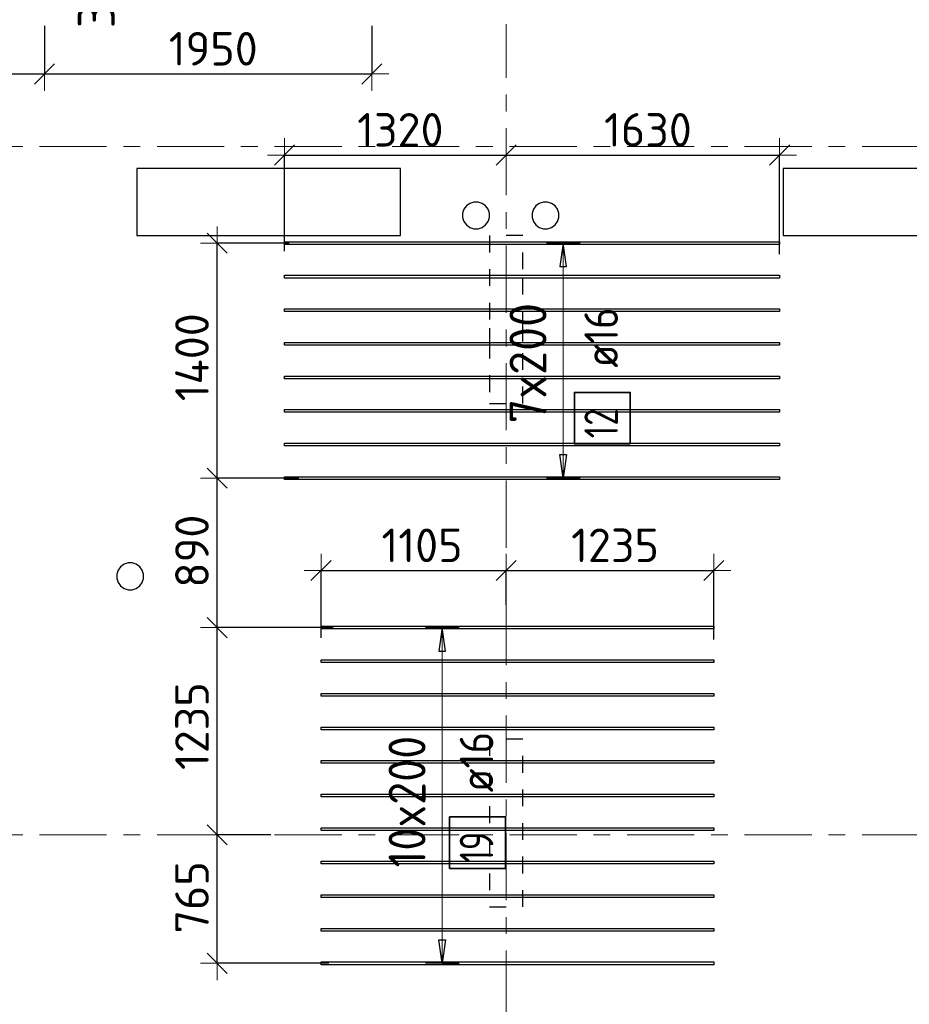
# Model space of a CAD drawing. Header units: metres. Extents: x -38 to 98, y -15 to 21.
# Tile 30 of 147: x 38.55 to 43.85, y 2.29 to 8.16. Entities that reach past the tile are written whole.
import ezdxf

# ---------------------------------------------------------------- set-up
doc = ezdxf.new("R2010")
doc.units = ezdxf.units.M
doc.header["$PDMODE"] = 65
for name, pattern in [('______11', [0.5, 0.4, -0.05, 0, -0.05]), ('______2', [0.0405, 0.03, -0.0105]), ('______5', [1.1, 0.8, -0.1, 0.1, -0.1])]:
    doc.linetypes.add(name, pattern=pattern)
for name, color, linetype, lineweight in [('XR$1$Осевая линия (1)', 7, '______5', 13), ('XR$4$Перекрытие (1)', 7, 'Continuous', 35), ('XR$4$Размерная линия (1)', 7, 'Continuous', 13)]:
    doc.layers.add(name, color=color, linetype=linetype, lineweight=lineweight)
doc.layers.add('XR$4$Арм.стержн.Доп. Арм верхн.зоны Х', color=7, linetype='Continuous', lineweight=35, true_color=0x8c8cff)
doc.layers.add('XR$6$Стена_ бетон несущ.', color=7, linetype='Continuous', lineweight=70, true_color=0xb4b496)
doc.styles.add('ISOCPEUR', font='txt')
doc.dimstyles.new('DIMSTYLE_3', dxfattribs={"dimtxt": 0.2, "dimasz": 0.2, "dimexe": 0, "dimexo": 0, "dimgap": 0.1, "dimtad": 2, "dimdec": 0, "dimlfac": 1000, "dimrnd": 5, "dimzin": 12, "dimdsep": 46, "dimtxsty": 'ISOCPEUR', "dimblk1": 'ALL_ML_STRICH', "dimblk2": 'ALL_ML_STRICH', "dimsah": 1, "dimcen": 0, "dimclrd": 7, "dimclre": 256, "dimclrt": 7, "dimadec": 0, "dimazin": 0, "dimtfac": 1, "dimtdec": 0, "dimtix": 1, "dimtmove": 2, "dimatfit": 3, "dimfxl": 0, "dimtzin": 0, "dimlwd": 0, "dimlwe": -3, "dimarcsym": 0})

# ---------------------------------------------------------------- blocks, each defined once
blk = doc.blocks.new('ALL_ML_STRICH')
at = {"color": 0, "linetype": 'ByBlock', "lineweight": -2}
for p, q in [((-0.3, -0.3), (0.3, 0.3)), ((0, -0.5), (0, 0.5)), ((-1, 0), (0.5, 0))]:
    blk.add_line(p, q, dxfattribs=at)
blk = doc.blocks.new('*D419')
at = {"layer": 'DEFPOINTS', "color": 7, "linetype": 'Continuous', "lineweight": 13, "transparency": 33554687}
for p in [(40.3472, 4.8746), (41.45, 4.6508), (40.3472, 4.4528)]:
    blk.add_point(p, dxfattribs=at)
at = {"layer": 'XR$4$Размерная линия (1)', "color": 9, "linetype": 'Continuous', "lineweight": -2, "true_color": 0xc7c7c7, "transparency": 33554687}
for p, q in [((40.3472, 4.4728), (40.3472, 4.8746)), ((41.45, 4.6708), (41.45, 4.8746))]:
    blk.add_line(p, q, dxfattribs=at)
at = {"layer": 'XR$4$Размерная линия (1)', "color": 7, "linetype": 'Continuous', "lineweight": -2, "transparency": 33554687}
blk.add_line((40.3472, 4.8746), (41.45, 4.8746), dxfattribs=at)
at = {"layer": 'XR$4$Размерная линия (1)', "color": 7, "linetype": 'Continuous', "lineweight": 13, "transparency": 33554687, "xscale": 0.2, "yscale": 0.2, "zscale": 0.2, "rotation": 180}
blk.add_blockref('ALL_ML_STRICH', (40.3472, 4.8746), dxfattribs=at)
at = {"layer": 'XR$4$Размерная линия (1)', "color": 7, "linetype": 'Continuous', "lineweight": 13, "transparency": 33554687, "xscale": 0.2, "yscale": 0.2, "zscale": 0.2}
blk.add_blockref('ALL_ML_STRICH', (41.45, 4.8746), dxfattribs=at)
at = {"layer": 'XR$4$Размерная линия (1)', "color": 7, "linetype": 'Continuous', "lineweight": 13, "transparency": 33554687, "insert": (40.9486, 5.0246), "char_height": 0.2, "width": 0.8, "attachment_point": 5, "style": 'ISOCPEUR'}
blk.add_mtext('\\A1;{1105}', dxfattribs=at)
blk = doc.blocks.new('*D420')
at = {"layer": 'DEFPOINTS', "color": 7, "linetype": 'Continuous', "lineweight": 13, "transparency": 33554687}
for p in [(41.45, 4.8746), (41.45, 4.6508), (42.6872, 4.4442)]:
    blk.add_point(p, dxfattribs=at)
at = {"layer": 'XR$4$Размерная линия (1)', "color": 9, "linetype": 'Continuous', "lineweight": -2, "true_color": 0xc7c7c7, "transparency": 33554687}
for p, q in [((41.45, 4.6708), (41.45, 4.8746)), ((42.6872, 4.4642), (42.6872, 4.8746))]:
    blk.add_line(p, q, dxfattribs=at)
at = {"layer": 'XR$4$Размерная линия (1)', "color": 7, "linetype": 'Continuous', "lineweight": -2, "transparency": 33554687}
blk.add_line((41.45, 4.8746), (42.6872, 4.8746), dxfattribs=at)
at = {"layer": 'XR$4$Размерная линия (1)', "color": 7, "linetype": 'Continuous', "lineweight": 13, "transparency": 33554687, "xscale": 0.2, "yscale": 0.2, "zscale": 0.2, "rotation": 180}
blk.add_blockref('ALL_ML_STRICH', (41.45, 4.8746), dxfattribs=at)
at = {"layer": 'XR$4$Размерная линия (1)', "color": 7, "linetype": 'Continuous', "lineweight": 13, "transparency": 33554687, "xscale": 0.2, "yscale": 0.2, "zscale": 0.2}
blk.add_blockref('ALL_ML_STRICH', (42.6872, 4.8746), dxfattribs=at)
at = {"layer": 'XR$4$Размерная линия (1)', "color": 7, "linetype": 'Continuous', "lineweight": 13, "transparency": 33554687, "insert": (42.0986, 5.0246), "char_height": 0.2, "width": 0.8, "attachment_point": 5, "style": 'ISOCPEUR'}
blk.add_mtext('\\A1;{1235}', dxfattribs=at)
blk = doc.blocks.new('*D421')
at = {"layer": 'DEFPOINTS', "color": 7, "linetype": 'Continuous', "lineweight": 13, "transparency": 33554687}
for p in [(40.0688, 3.3), (39.7283, 2.5341), (40.4132, 2.5341)]:
    blk.add_point(p, dxfattribs=at)
at = {"layer": 'XR$4$Размерная линия (1)', "color": 9, "linetype": 'Continuous', "lineweight": -2, "true_color": 0xc7c7c7, "transparency": 33554687}
for p, q in [((40.0488, 3.3), (39.7283, 3.3)), ((40.3932, 2.5341), (39.7283, 2.5341))]:
    blk.add_line(p, q, dxfattribs=at)
at = {"layer": 'XR$4$Размерная линия (1)', "color": 7, "linetype": 'Continuous', "lineweight": -2, "transparency": 33554687}
blk.add_line((39.7283, 2.5341), (39.7283, 3.3), dxfattribs=at)
at = {"layer": 'XR$4$Размерная линия (1)', "color": 7, "linetype": 'Continuous', "lineweight": 13, "transparency": 33554687, "xscale": 0.2, "yscale": 0.2, "zscale": 0.2}
for p, rotation in [((39.7283, 3.3), 90), ((39.7283, 2.5341), 270)]:
    blk.add_blockref('ALL_ML_STRICH', p, dxfattribs=dict(at, rotation=rotation))
at = {"layer": 'XR$4$Размерная линия (1)', "color": 7, "linetype": 'Continuous', "lineweight": 13, "transparency": 33554687, "insert": (39.5783, 2.9271), "char_height": 0.2, "width": 0.6, "attachment_point": 5, "rotation": 90, "style": 'ISOCPEUR'}
blk.add_mtext('\\A1;{765}', dxfattribs=at)
blk = doc.blocks.new('*D422')
at = {"layer": 'DEFPOINTS', "color": 7, "linetype": 'Continuous', "lineweight": 13, "transparency": 33554687}
for p in [(40.439, 4.5341), (39.7283, 3.3), (40.0688, 3.3)]:
    blk.add_point(p, dxfattribs=at)
at = {"layer": 'XR$4$Размерная линия (1)', "color": 9, "linetype": 'Continuous', "lineweight": -2, "true_color": 0xc7c7c7, "transparency": 33554687}
for p, q in [((40.419, 4.5341), (39.7283, 4.5341)), ((40.0488, 3.3), (39.7283, 3.3))]:
    blk.add_line(p, q, dxfattribs=at)
at = {"layer": 'XR$4$Размерная линия (1)', "color": 7, "linetype": 'Continuous', "lineweight": -2, "transparency": 33554687}
blk.add_line((39.7283, 3.3), (39.7283, 4.5341), dxfattribs=at)
at = {"layer": 'XR$4$Размерная линия (1)', "color": 7, "linetype": 'Continuous', "lineweight": 13, "transparency": 33554687, "xscale": 0.2, "yscale": 0.2, "zscale": 0.2}
for p, rotation in [((39.7283, 4.5341), 90), ((39.7283, 3.3), 270)]:
    blk.add_blockref('ALL_ML_STRICH', p, dxfattribs=dict(at, rotation=rotation))
at = {"layer": 'XR$4$Размерная линия (1)', "color": 7, "linetype": 'Continuous', "lineweight": 13, "transparency": 33554687, "insert": (39.5783, 3.9471), "char_height": 0.2, "width": 0.8, "attachment_point": 5, "rotation": 90, "style": 'ISOCPEUR'}
blk.add_mtext('\\A1;{1235}', dxfattribs=at)
blk = doc.blocks.new('*D423')
at = {"layer": 'DEFPOINTS', "color": 7, "linetype": 'Continuous', "lineweight": 13, "transparency": 33554687}
for p in [(40.2349, 5.4252), (39.7283, 4.5341), (40.439, 4.5341)]:
    blk.add_point(p, dxfattribs=at)
at = {"layer": 'XR$4$Размерная линия (1)', "color": 9, "linetype": 'Continuous', "lineweight": -2, "true_color": 0xc7c7c7, "transparency": 33554687}
for p, q in [((40.2149, 5.4252), (39.7283, 5.4252)), ((40.419, 4.5341), (39.7283, 4.5341))]:
    blk.add_line(p, q, dxfattribs=at)
at = {"layer": 'XR$4$Размерная линия (1)', "color": 7, "linetype": 'Continuous', "lineweight": -2, "transparency": 33554687}
blk.add_line((39.7283, 4.5341), (39.7283, 5.4252), dxfattribs=at)
at = {"layer": 'XR$4$Размерная линия (1)', "color": 7, "linetype": 'Continuous', "lineweight": 13, "transparency": 33554687, "xscale": 0.2, "yscale": 0.2, "zscale": 0.2}
for p, rotation in [((39.7283, 5.4252), 90), ((39.7283, 4.5341), 270)]:
    blk.add_blockref('ALL_ML_STRICH', p, dxfattribs=dict(at, rotation=rotation))
at = {"layer": 'XR$4$Размерная линия (1)', "color": 7, "linetype": 'Continuous', "lineweight": 13, "transparency": 33554687, "insert": (39.5783, 4.9896), "char_height": 0.2, "width": 0.6, "attachment_point": 5, "rotation": 90, "style": 'ISOCPEUR'}
blk.add_mtext('\\A1;{890}', dxfattribs=at)
blk = doc.blocks.new('*D424')
at = {"layer": 'DEFPOINTS', "color": 7, "linetype": 'Continuous', "lineweight": 13, "transparency": 33554687}
for p in [(40.1774, 6.8249), (39.7283, 5.4252), (40.2349, 5.4252)]:
    blk.add_point(p, dxfattribs=at)
at = {"layer": 'XR$4$Размерная линия (1)', "color": 9, "linetype": 'Continuous', "lineweight": -2, "true_color": 0xc7c7c7, "transparency": 33554687}
for p, q in [((40.1574, 6.8249), (39.7283, 6.8249)), ((40.2149, 5.4252), (39.7283, 5.4252))]:
    blk.add_line(p, q, dxfattribs=at)
at = {"layer": 'XR$4$Размерная линия (1)', "color": 7, "linetype": 'Continuous', "lineweight": -2, "transparency": 33554687}
blk.add_line((39.7283, 5.4252), (39.7283, 6.8249), dxfattribs=at)
at = {"layer": 'XR$4$Размерная линия (1)', "color": 7, "linetype": 'Continuous', "lineweight": 13, "transparency": 33554687, "xscale": 0.2, "yscale": 0.2, "zscale": 0.2}
for p, rotation in [((39.7283, 6.8249), 90), ((39.7283, 5.4252), 270)]:
    blk.add_blockref('ALL_ML_STRICH', p, dxfattribs=dict(at, rotation=rotation))
at = {"layer": 'XR$4$Размерная линия (1)', "color": 7, "linetype": 'Continuous', "lineweight": 13, "transparency": 33554687, "insert": (39.5783, 6.145), "char_height": 0.2, "width": 0.8, "attachment_point": 5, "rotation": 90, "style": 'ISOCPEUR'}
blk.add_mtext('\\A1;{1400}', dxfattribs=at)
blk = doc.blocks.new('*D565')
at = {"layer": 'DEFPOINTS', "color": 7, "linetype": 'Continuous', "lineweight": 13, "transparency": 33554687}
for p in [(36.75, 8.1402), (38.7, 8.1401), (36.75, 7.833)]:
    blk.add_point(p, dxfattribs=at)
at = {"layer": 'XR$4$Размерная линия (1)', "color": 9, "linetype": 'Continuous', "lineweight": -2, "true_color": 0xc7c7c7, "transparency": 33554687}
for p, q in [((36.75, 8.1202), (36.75, 7.833)), ((38.7, 8.1201), (38.7, 7.833))]:
    blk.add_line(p, q, dxfattribs=at)
at = {"layer": 'XR$4$Размерная линия (1)', "color": 7, "linetype": 'Continuous', "lineweight": -2, "transparency": 33554687}
blk.add_line((36.75, 7.833), (38.7, 7.833), dxfattribs=at)
at = {"layer": 'XR$4$Размерная линия (1)', "color": 7, "linetype": 'Continuous', "lineweight": 13, "transparency": 33554687, "xscale": 0.2, "yscale": 0.2, "zscale": 0.2, "rotation": 180}
blk.add_blockref('ALL_ML_STRICH', (36.75, 7.833), dxfattribs=at)
at = {"layer": 'XR$4$Размерная линия (1)', "color": 7, "linetype": 'Continuous', "lineweight": 13, "transparency": 33554687, "xscale": 0.2, "yscale": 0.2, "zscale": 0.2}
blk.add_blockref('ALL_ML_STRICH', (38.7, 7.833), dxfattribs=at)
at = {"layer": 'XR$4$Размерная линия (1)', "color": 7, "linetype": 'Continuous', "lineweight": 13, "transparency": 33554687, "insert": (37.755, 7.983), "char_height": 0.2, "width": 0.8, "attachment_point": 5, "style": 'ISOCPEUR'}
blk.add_mtext('\\A1;{1950}', dxfattribs=at)
blk = doc.blocks.new('*D566')
at = {"layer": 'DEFPOINTS', "color": 7, "linetype": 'Continuous', "lineweight": 13, "transparency": 33554687}
for p in [(38.7, 8.1401), (40.65, 8.1402), (38.7, 7.833)]:
    blk.add_point(p, dxfattribs=at)
at = {"layer": 'XR$4$Размерная линия (1)', "color": 9, "linetype": 'Continuous', "lineweight": -2, "true_color": 0xc7c7c7, "transparency": 33554687}
for p, q in [((38.7, 8.1201), (38.7, 7.833)), ((40.65, 8.1202), (40.65, 7.833))]:
    blk.add_line(p, q, dxfattribs=at)
at = {"layer": 'XR$4$Размерная линия (1)', "color": 7, "linetype": 'Continuous', "lineweight": -2, "transparency": 33554687}
blk.add_line((38.7, 7.833), (40.65, 7.833), dxfattribs=at)
at = {"layer": 'XR$4$Размерная линия (1)', "color": 7, "linetype": 'Continuous', "lineweight": 13, "transparency": 33554687, "xscale": 0.2, "yscale": 0.2, "zscale": 0.2, "rotation": 180}
blk.add_blockref('ALL_ML_STRICH', (38.7, 7.833), dxfattribs=at)
at = {"layer": 'XR$4$Размерная линия (1)', "color": 7, "linetype": 'Continuous', "lineweight": 13, "transparency": 33554687, "xscale": 0.2, "yscale": 0.2, "zscale": 0.2}
blk.add_blockref('ALL_ML_STRICH', (40.65, 7.833), dxfattribs=at)
at = {"layer": 'XR$4$Размерная линия (1)', "color": 7, "linetype": 'Continuous', "lineweight": 13, "transparency": 33554687, "insert": (39.705, 7.983), "char_height": 0.2, "width": 0.8, "attachment_point": 5, "style": 'ISOCPEUR'}
blk.add_mtext('\\A1;{1950}', dxfattribs=at)
blk = doc.blocks.new('*D567')
at = {"layer": 'DEFPOINTS', "color": 7, "linetype": 'Continuous', "lineweight": 13, "transparency": 33554687}
for p in [(41.45, 7.5243), (40.1289, 7.35), (40.1289, 6.7568)]:
    blk.add_point(p, dxfattribs=at)
at = {"layer": 'XR$4$Размерная линия (1)', "color": 9, "linetype": 'Continuous', "lineweight": -2, "true_color": 0xc7c7c7, "transparency": 33554687}
for p, q in [((40.1289, 6.7768), (40.1289, 7.35)), ((41.45, 7.35), (41.45, 7.35))]:
    blk.add_line(p, q, dxfattribs=at)
at = {"layer": 'XR$4$Размерная линия (1)', "color": 7, "linetype": 'Continuous', "lineweight": -2, "transparency": 33554687}
blk.add_line((40.1289, 7.35), (41.45, 7.35), dxfattribs=at)
at = {"layer": 'XR$4$Размерная линия (1)', "color": 7, "linetype": 'Continuous', "lineweight": 13, "transparency": 33554687, "xscale": 0.2, "yscale": 0.2, "zscale": 0.2, "rotation": 180}
blk.add_blockref('ALL_ML_STRICH', (40.1289, 7.35), dxfattribs=at)
at = {"layer": 'XR$4$Размерная линия (1)', "color": 7, "linetype": 'Continuous', "lineweight": 13, "transparency": 33554687, "xscale": 0.2, "yscale": 0.2, "zscale": 0.2}
blk.add_blockref('ALL_ML_STRICH', (41.45, 7.35), dxfattribs=at)
at = {"layer": 'XR$4$Размерная линия (1)', "color": 7, "linetype": 'Continuous', "lineweight": 13, "transparency": 33554687, "insert": (40.8194, 7.5), "char_height": 0.2, "width": 0.8, "attachment_point": 5, "style": 'ISOCPEUR'}
blk.add_mtext('\\A1;{1320}', dxfattribs=at)
blk = doc.blocks.new('*D568')
at = {"layer": 'DEFPOINTS', "color": 7, "linetype": 'Continuous', "lineweight": 13, "transparency": 33554687}
for p in [(41.45, 7.5243), (41.45, 7.35), (43.0789, 6.7392)]:
    blk.add_point(p, dxfattribs=at)
at = {"layer": 'XR$4$Размерная линия (1)', "color": 9, "linetype": 'Continuous', "lineweight": -2, "true_color": 0xc7c7c7, "transparency": 33554687}
for p, q in [((41.45, 7.35), (41.45, 7.35)), ((43.0789, 6.7592), (43.0789, 7.35))]:
    blk.add_line(p, q, dxfattribs=at)
at = {"layer": 'XR$4$Размерная линия (1)', "color": 7, "linetype": 'Continuous', "lineweight": -2, "transparency": 33554687}
blk.add_line((41.45, 7.35), (43.0789, 7.35), dxfattribs=at)
at = {"layer": 'XR$4$Размерная линия (1)', "color": 7, "linetype": 'Continuous', "lineweight": 13, "transparency": 33554687, "xscale": 0.2, "yscale": 0.2, "zscale": 0.2, "rotation": 180}
blk.add_blockref('ALL_ML_STRICH', (41.45, 7.35), dxfattribs=at)
at = {"layer": 'XR$4$Размерная линия (1)', "color": 7, "linetype": 'Continuous', "lineweight": 13, "transparency": 33554687, "xscale": 0.2, "yscale": 0.2, "zscale": 0.2}
blk.add_blockref('ALL_ML_STRICH', (43.0789, 7.35), dxfattribs=at)
at = {"layer": 'XR$4$Размерная линия (1)', "color": 7, "linetype": 'Continuous', "lineweight": 13, "transparency": 33554687, "insert": (42.2944, 7.5), "char_height": 0.2, "width": 0.8, "attachment_point": 5, "style": 'ISOCPEUR'}
blk.add_mtext('\\A1;{1630}', dxfattribs=at)

msp = doc.modelspace()

# ---------------------------------------------------------------- linework, layer by layer
at = {"layer": 'XR$1$Осевая линия (1)', "color": 253, "linetype": '______11', "lineweight": 13, "true_color": 0xa0a0a0, "transparency": 33554687}
for p, q in [((41.45, -3.39), (41.45, 8.13)), ((-2.63, 7.4), (62.6, 7.4)), ((-2.63, 3.3), (62.6, 3.3))]:
    msp.add_line(p, q, dxfattribs=at)
at = {"layer": 'XR$4$Арм.стержн.Доп. Арм верхн.зоны Х', "color": 253, "linetype": 'Continuous', "lineweight": -3, "true_color": 0xa0a0a0, "transparency": 33554687}
for p, q in [((41.7899, 6.8252), (41.6899, 6.8252)), ((41.7899, 6.8252), (41.8899, 6.8252)), ((41.7899, 5.4252), (41.6899, 5.4252)), ((41.7899, 5.4252), (41.8899, 5.4252)), ((41.0694, 4.5341), (40.9694, 4.5341)), ((41.0694, 4.5341), (41.1694, 4.5341)), ((41.0694, 2.5341), (40.9694, 2.5341)), ((41.0694, 2.5341), (41.1694, 2.5341))]:
    msp.add_line(p, q, dxfattribs=at)
at = {"layer": 'XR$4$Арм.стержн.Доп. Арм верхн.зоны Х', "color": 7, "linetype": 'Continuous', "lineweight": 25, "transparency": 33554687}
for p, q in [((41.7899, 6.8252), (41.7699, 6.6852)), ((41.8099, 6.6852), (41.7899, 6.8252)), ((41.7699, 6.6852), (41.8099, 6.6852)), ((41.7899, 5.4252), (41.7699, 5.5652)), ((41.7699, 5.5652), (41.8099, 5.5652)), ((41.8099, 5.5652), (41.7899, 5.4252)), ((41.0694, 4.5341), (41.0494, 4.3941)), ((41.0894, 4.3941), (41.0694, 4.5341)), ((41.0494, 4.3941), (41.0894, 4.3941)), ((41.0694, 2.5341), (41.0494, 2.6741)), ((41.0494, 2.6741), (41.0894, 2.6741)), ((41.0894, 2.6741), (41.0694, 2.5341))]:
    msp.add_line(p, q, dxfattribs=at)
at = {"layer": 'XR$4$Арм.стержн.Доп. Арм верхн.зоны Х', "color": 7, "linetype": 'Continuous', "lineweight": 13, "transparency": 33554687}
for p, q in [((41.7899, 6.8252), (41.7899, 6.8252)), ((41.7899, 5.4252), (41.7899, 6.8252)), ((41.7899, 5.4252), (41.7899, 5.4252)), ((41.0694, 4.5341), (41.0694, 4.5341)), ((41.0694, 2.5341), (41.0694, 4.5341)), ((41.0694, 2.5341), (41.0694, 2.5341))]:
    msp.add_line(p, q, dxfattribs=at)
at = {"layer": 'XR$4$Арм.стержн.Доп. Арм верхн.зоны Х', "color": 7, "linetype": 'Continuous', "lineweight": 25, "transparency": 33554687}
for points in [[(43.0789, 6.8172), (40.1289, 6.8172), (40.1289, 6.8332), (43.0789, 6.8332), (43.0789, 6.8172)], [(43.0789, 6.6172), (40.1289, 6.6172), (40.1289, 6.6332), (43.0789, 6.6332), (43.0789, 6.6172)], [(43.0789, 6.4172), (40.1289, 6.4172), (40.1289, 6.4332), (43.0789, 6.4332), (43.0789, 6.4172)], [(43.0789, 6.2172), (40.1289, 6.2172), (40.1289, 6.2332), (43.0789, 6.2332), (43.0789, 6.2172)], [(43.0789, 6.0172), (40.1289, 6.0172), (40.1289, 6.0332), (43.0789, 6.0332), (43.0789, 6.0172)], [(43.0789, 5.8172), (40.1289, 5.8172), (40.1289, 5.8332), (43.0789, 5.8332), (43.0789, 5.8172)], [(43.0789, 5.6172), (40.1289, 5.6172), (40.1289, 5.6332), (43.0789, 5.6332), (43.0789, 5.6172)], [(43.0789, 5.4172), (40.1289, 5.4172), (40.1289, 5.4332), (43.0789, 5.4332), (43.0789, 5.4172)], [(42.6872, 4.5261), (40.3472, 4.5261), (40.3472, 4.5421), (42.6872, 4.5421), (42.6872, 4.5261)], [(42.6872, 4.3261), (40.3472, 4.3261), (40.3472, 4.3421), (42.6872, 4.3421), (42.6872, 4.3261)], [(42.6872, 4.1261), (40.3472, 4.1261), (40.3472, 4.1421), (42.6872, 4.1421), (42.6872, 4.1261)], [(42.6872, 3.9261), (40.3472, 3.9261), (40.3472, 3.9421), (42.6872, 3.9421), (42.6872, 3.9261)], [(42.6872, 3.7261), (40.3472, 3.7261), (40.3472, 3.7421), (42.6872, 3.7421), (42.6872, 3.7261)], [(42.6872, 3.5261), (40.3472, 3.5261), (40.3472, 3.5421), (42.6872, 3.5421), (42.6872, 3.5261)], [(42.6872, 3.3261), (40.3472, 3.3261), (40.3472, 3.3421), (42.6872, 3.3421), (42.6872, 3.3261)], [(42.6872, 3.1261), (40.3472, 3.1261), (40.3472, 3.1421), (42.6872, 3.1421), (42.6872, 3.1261)], [(42.6872, 2.9261), (40.3472, 2.9261), (40.3472, 2.9421), (42.6872, 2.9421), (42.6872, 2.9261)], [(42.6872, 2.7261), (40.3472, 2.7261), (40.3472, 2.7421), (42.6872, 2.7421), (42.6872, 2.7261)], [(42.6872, 2.5261), (40.3472, 2.5261), (40.3472, 2.5421), (42.6872, 2.5421), (42.6872, 2.5261)]]:
    msp.add_lwpolyline(points, dxfattribs=at)
at = {"layer": 'XR$4$Арм.стержн.Доп. Арм верхн.зоны Х', "color": 7, "linetype": 'Continuous', "lineweight": 35, "transparency": 33554687}
for points in [[(42.1892, 5.629), (42.1892, 5.9357), (41.8559, 5.9357), (41.8559, 5.629), (42.1892, 5.629)], [(41.4466, 3.0998), (41.4466, 3.4065), (41.1132, 3.4065), (41.1132, 3.0998), (41.4466, 3.0998)]]:
    msp.add_lwpolyline(points, dxfattribs=at)
at = {"layer": 'XR$4$Перекрытие (1)', "color": 7, "linetype": 'Continuous', "lineweight": 25, "transparency": 33554687}
for p, q in [((40.8199, 7.2702), (39.2499, 7.27)), ((39.2499, 7.27), (39.25, 6.87)), ((40.82, 6.8702), (40.8199, 7.2702)), ((44.3999, 7.2702), (43.0999, 7.27)), ((43.0999, 7.27), (43.1, 6.87)), ((41.213, 7.0473), (41.1981, 7.0269)), ((41.2334, 7.0621), (41.213, 7.0473)), ((41.2574, 7.0699), (41.2334, 7.0621)), ((41.2826, 7.0699), (41.2574, 7.0699)), ((41.3066, 7.0621), (41.2826, 7.0699)), ((41.327, 7.0473), (41.3066, 7.0621)), ((41.3419, 7.0269), (41.327, 7.0473)), ((41.6268, 7.0473), (41.612, 7.0269)), ((41.6472, 7.0621), (41.6268, 7.0473)), ((41.6712, 7.0699), (41.6472, 7.0621)), ((41.6965, 7.0699), (41.6712, 7.0699)), ((41.7205, 7.0621), (41.6965, 7.0699)), ((41.7409, 7.0473), (41.7205, 7.0621)), ((41.7557, 7.0269), (41.7409, 7.0473)), ((41.1981, 7.0269), (41.1903, 7.0029)), ((41.1903, 7.0029), (41.1903, 6.9776)), ((41.3497, 7.0029), (41.3419, 7.0269)), ((41.3497, 6.9776), (41.3497, 7.0029)), ((41.612, 7.0269), (41.6042, 7.0029)), ((41.6042, 7.0029), (41.6042, 6.9776)), ((41.7635, 7.0029), (41.7557, 7.0269)), ((41.7635, 6.9776), (41.7635, 7.0029)), ((41.1903, 6.9776), (41.1981, 6.9536)), ((41.1981, 6.9536), (41.213, 6.9332)), ((41.213, 6.9332), (41.2334, 6.9184)), ((41.3066, 6.9184), (41.327, 6.9332)), ((41.327, 6.9332), (41.3419, 6.9536)), ((41.3419, 6.9536), (41.3497, 6.9776)), ((41.6042, 6.9776), (41.612, 6.9536)), ((41.612, 6.9536), (41.6268, 6.9332)), ((41.6268, 6.9332), (41.6472, 6.9184)), ((41.7205, 6.9184), (41.7409, 6.9332)), ((41.7409, 6.9332), (41.7557, 6.9536)), ((41.7557, 6.9536), (41.7635, 6.9776)), ((39.25, 6.87), (40.82, 6.8702)), ((41.2334, 6.9184), (41.2574, 6.9106)), ((41.2574, 6.9106), (41.2826, 6.9106)), ((41.2826, 6.9106), (41.3066, 6.9184)), ((41.6472, 6.9184), (41.6712, 6.9106)), ((41.6712, 6.9106), (41.6965, 6.9106)), ((41.6965, 6.9106), (41.7205, 6.9184)), ((43.1, 6.87), (44.4, 6.8702)), ((39.1381, 4.8766), (39.1303, 4.8526)), ((39.153, 4.897), (39.1381, 4.8766)), ((39.1734, 4.9118), (39.153, 4.897)), ((39.1974, 4.9196), (39.1734, 4.9118)), ((39.2226, 4.9196), (39.1974, 4.9196)), ((39.2466, 4.9118), (39.2226, 4.9196)), ((39.267, 4.897), (39.2466, 4.9118)), ((39.2819, 4.8766), (39.267, 4.897)), ((39.2897, 4.8526), (39.2819, 4.8766)), ((39.1303, 4.8526), (39.1303, 4.8273)), ((39.1303, 4.8273), (39.1381, 4.8033)), ((39.2819, 4.8033), (39.2897, 4.8273)), ((39.2897, 4.8273), (39.2897, 4.8526)), ((39.1381, 4.8033), (39.153, 4.7829)), ((39.153, 4.7829), (39.1734, 4.7681)), ((39.1734, 4.7681), (39.1974, 4.7603)), ((39.1974, 4.7603), (39.2226, 4.7603)), ((39.2226, 4.7603), (39.2466, 4.7681)), ((39.2466, 4.7681), (39.267, 4.7829)), ((39.267, 4.7829), (39.2819, 4.8033))]:
    msp.add_line(p, q, dxfattribs=at)
at = {"layer": 'XR$6$Стена_ бетон несущ.', "color": 253, "linetype": '______2', "lineweight": -3, "true_color": 0xa0a0a0, "transparency": 33554687}
for p, q in [((41.55, 6.87), (41.35, 6.87)), ((41.35, 6.87), (41.35, 6.67)), ((41.55, 6.67), (41.55, 6.87)), ((41.35, 6.67), (41.35, 6.3176)), ((41.55, 6.3194), (41.55, 6.67)), ((41.35, 6.3176), (41.35, 6.2376)), ((41.55, 6.2394), (41.55, 6.3194)), ((41.35, 6.2376), (41.35, 5.87)), ((41.55, 5.87), (41.55, 6.2394)), ((41.35, 5.87), (41.55, 5.87)), ((41.55, 3.87), (41.35, 3.87)), ((41.35, 3.87), (41.35, 2.87)), ((41.55, 2.87), (41.55, 3.87)), ((41.35, 2.87), (41.55, 2.87))]:
    msp.add_line(p, q, dxfattribs=at)

# ---------------------------------------------------------------- texts
at = {"layer": 'XR$4$Арм.стержн.Доп. Арм верхн.зоны Х', "color": 7, "linetype": 'Continuous', "lineweight": 13, "transparency": 33554687, "char_height": 0.22, "attachment_point": 7, "rotation": 90, "style": 'ISOCPEUR'}
for s, insert, width in [('\\W0.95;3x200', (39.1185, 8.1062), 0.873359), ('\\W0.95;7x200', (41.6899, 5.7512), 0.873359), ('\\W0.91;10x200', (40.9694, 3.1051), 0.979318)]:
    msp.add_mtext(s, dxfattribs=dict(at, insert=insert, width=width))
at = {"layer": 'XR$4$Арм.стержн.Доп. Арм верхн.зоны Х', "color": 7, "linetype": 'Continuous', "lineweight": 25, "transparency": 33554687, "char_height": 0.2, "attachment_point": 7, "rotation": 90, "style": 'ISOCPEUR'}
for s, insert, width in [('\\W0.89; ø16 ', (42.1159, 5.969), 0.749105), ('\\W0.75;12', (42.1159, 5.6623), 0.314854), ('\\W0.89; ø16 ', (41.3732, 3.4398), 0.749105), ('\\W0.75;19', (41.3732, 3.1331), 0.314854)]:
    msp.add_mtext(s, dxfattribs=dict(at, insert=insert, width=width))

# ---------------------------------------------------------------- dimensions: what is measured, and where the dimension line sits
at = {"layer": 'XR$4$Размерная линия (1)', "color": 7, "linetype": 'Continuous', "lineweight": 13, "transparency": 33554687}
for base, p1, p2, picture, middle in [((38.7, 7.833), (36.75, 8.1202), (38.7, 8.1201), '*D565', (37.755, 7.983)), ((40.65, 7.833), (38.7, 8.1201), (40.65, 8.1202), '*D566', (39.705, 7.983)), ((41.45, 7.35), (40.1289, 6.7768), (41.45, 7.35), '*D567', (40.8194, 7.5)), ((43.0789, 7.35), (41.45, 7.35), (43.0789, 6.7592), '*D568', (42.2944, 7.5)), ((41.45, 4.8746), (40.3472, 4.4728), (41.45, 4.6708), '*D419', (40.9486, 5.0246)), ((42.6872, 4.8746), (41.45, 4.6708), (42.6872, 4.4642), '*D420', (42.0986, 5.0246))]:
    dim = msp.add_linear_dim(base=base, p1=p1, p2=p2, dimstyle='DIMSTYLE_3', override={"dimpost": '<>', "dimclrd": 7, "dimclre": 9, "dimclrt": 7, "dimlwd": 0, "dimlwe": 65533}, dxfattribs=at)
    dim.commit()
    dim.dimension.update_dxf_attribs({"geometry": picture, "text_midpoint": middle, "dimtype": 160})
for base, p1, p2, picture, middle in [((39.7283, 6.8249), (40.2149, 5.4252), (40.1574, 6.8249), '*D424', (39.5783, 6.145)), ((39.7283, 5.4252), (40.419, 4.5341), (40.2149, 5.4252), '*D423', (39.5783, 4.9896)), ((39.7283, 4.5341), (40.0488, 3.3), (40.419, 4.5341), '*D422', (39.5783, 3.9471)), ((39.7283, 3.3), (40.3932, 2.5341), (40.0488, 3.3), '*D421', (39.5783, 2.9271))]:
    dim = msp.add_linear_dim(base=base, p1=p1, p2=p2, angle=90, dimstyle='DIMSTYLE_3', override={"dimpost": '<>', "dimclrd": 7, "dimclre": 9, "dimclrt": 7, "dimlwd": 0, "dimlwe": 65533}, dxfattribs=at)
    dim.commit()
    dim.dimension.update_dxf_attribs({"geometry": picture, "text_midpoint": middle, "dimtype": 160})

doc.saveas('drawing.dxf')
